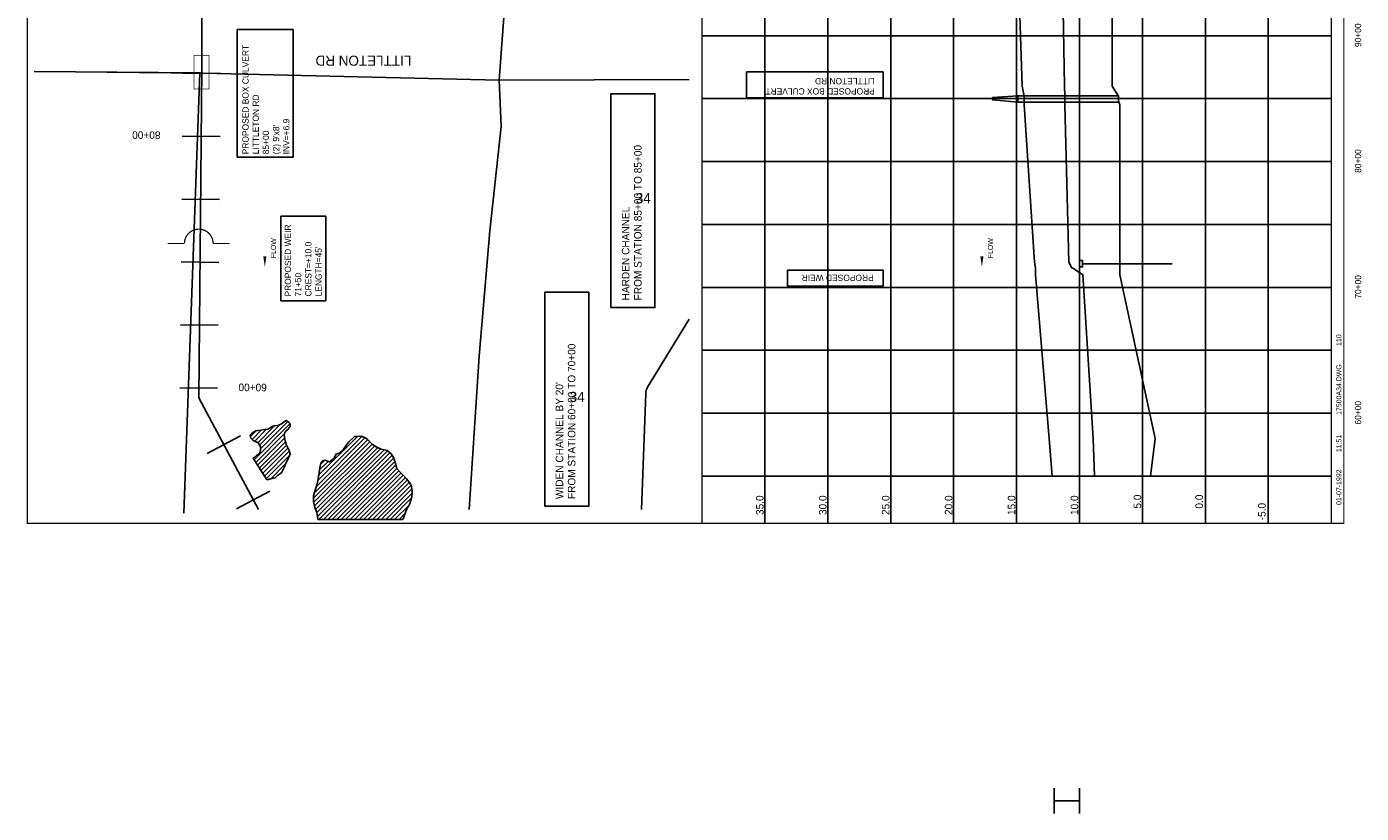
# Model space of a CAD drawing. Extents: x 202077 to 212794, y 853945 to 872255.
# Tile 1 of 3: x 202077 to 212681, y 853945 to 860197. Entities that reach past the tile are written whole.
import ezdxf
from ezdxf.enums import TextEntityAlignment as Align

# ---------------------------------------------------------------- set-up
doc = ezdxf.new("R2010")
doc.units = 0
doc.header["$LTSCALE"] = 800
doc.linetypes.add('DASHED', pattern=[0])
doc.linetypes.add('STREAM', pattern=[0])
doc.layers.get('0').update_dxf_attribs({"linetype": 'CONTINUOUS'})
for name, color, linetype in [('BORDER', 1, 'CONTINUOUS'), ('GRID', 2, 'CONTINUOUS'), ('MAJROADS', 9, 'CONTINUOUS'), ('PROPOSED', 7, 'CONTINUOUS'), ('STATIONS', 7, 'CONTINUOUS'), ('TEXT', 7, 'CONTINUOUS'), ('TRUNKS', 5, 'STREAM'), ('WETDBA', 12, 'CONTINUOUS'), ('WETFILL', 8, 'CONTINUOUS'), ('WSHEDS', 3, 'CONTINUOUS')]:
    doc.layers.add(name, color=color, linetype=linetype)

# ---------------------------------------------------------------- blocks, each defined once
blk = doc.blocks.new('LOGON')
at = {"color": 0}
blk.add_attdef('DATE', text='', height=1, dxfattribs=at).set_placement((-1.87, 1.76), align=Align.RIGHT)
for tag, p in [('TIME', (1.56, 1.76)), ('DRAWING', (8.97, 1.76)), ('OPERATOR', (22.66, 1.76))]:
    blk.add_attdef(tag, p, '', height=1, dxfattribs=at)
blk = doc.blocks.new('FLARROW')
at = {"color": 0}
blk.add_lwpolyline([(-0.28, 0.019, 0, 0.05, 0), (-0.112, 0.019, 0, 0, -0.087559), (-0.012, 0.001, 0, 0, 0.245722), (0.075, 0.013, 0, 0, -0.309425), (0.212, 0.015, 0, 0, 0), (0.278, 0.013, 0, 0, 0)], format="xyseb", dxfattribs=at)
blk.add_text('FLOW', height=0.08, dxfattribs=at).set_placement((0.015, -0.157), align=Align.CENTER)
blk = doc.blocks.new('PROFWEIR')
at = {"color": 0}
blk.add_lwpolyline([(0, 25), (0, 50), (25, 50), (25, 0), (0, 0)], close=True, dxfattribs=at)
blk.add_lwpolyline([(25, 25), (735, 25)], dxfattribs=at)
blk = doc.blocks.new('WEIR')
at = {"color": 0, "const_width": 30}
blk.add_lwpolyline([(-18, 761), (-18, 358, -1), (-18, -332), (-18, -734)], format="xyb", dxfattribs=at)
blk = doc.blocks.new('BOX')
at = {"color": 0, "const_width": 20}
blk.add_lwpolyline([(-377, -171), (433, -171), (433, 189), (-377, 189)], close=True, dxfattribs=at)
blk = doc.blocks.new('*X')
at = {"color": 0}
for p, q in [((203855, 856939), (203901, 856985)), ((203868, 856916), (203943, 856992)), ((203884, 856756), (204169, 857040)), ((203889, 856902), (203984, 856998)), ((203913, 856890), (204050, 857027)), ((203928, 856870), (204094, 857037)), ((203936, 856843), (204152, 857059)), ((203898, 856734), (204126, 856963)), ((203912, 856713), (204128, 856929)), ((203926, 856691), (204134, 856899)), ((204357, 856451), (204804, 856898)), ((204357, 856416), (204822, 856880)), ((204364, 856493), (204787, 856916)), ((204379, 856543), (204767, 856931)), ((204389, 856589), (204740, 856940)), ((204396, 856632), (204706, 856941)), ((203939, 856669), (204142, 856872)), ((203953, 856648), (204154, 856849)), ((203967, 856626), (204165, 856825)), ((203980, 856604), (204166, 856790)), ((204365, 856388), (204843, 856866)), ((204373, 856361), (204866, 856854)), ((204383, 856335), (204889, 856842)), ((204388, 856305), (204917, 856834)), ((204399, 856281), (204944, 856826)), ((204435, 856281), (204963, 856810)), ((204470, 856281), (204980, 856791)), ((204016, 856604), (204134, 856723)), ((204403, 856674), (204472, 856742)), ((204411, 856717), (204445, 856751)), ((204505, 856281), (204993, 856769)), ((204541, 856281), (205002, 856742)), ((204576, 856281), (205010, 856715)), ((204611, 856281), (205017, 856687)), ((204647, 856281), (205033, 856668)), ((204087, 856640), (204105, 856658)), ((204682, 856281), (205051, 856650)), ((204718, 856281), (205069, 856632)), ((204753, 856281), (205086, 856614)), ((204788, 856281), (205102, 856595)), ((204824, 856281), (205119, 856576)), ((204859, 856281), (205131, 856553)), ((204894, 856281), (205137, 856524)), ((204930, 856281), (205139, 856490)), ((204965, 856281), (205136, 856452)), ((205001, 856281), (205121, 856401)), ((205036, 856281), (205085, 856330))]:
    blk.add_line(p, q, dxfattribs=at)

msp = doc.modelspace()

# ---------------------------------------------------------------- linework, layer by layer
at = {"layer": 'BORDER', "color": 0, "const_width": 10}
msp.add_lwpolyline([(212542, 856250), (212542, 872250), (202082, 872250), (202082, 856250)], close=True, dxfattribs=at)
for points in [[(207442, 856250), (207442, 872250)], [(212442, 856250), (212442, 872250)]]:
    msp.add_lwpolyline(points, dxfattribs=at)
at = {"layer": 'GRID', "color": 0}
for points in [[(207942, 856250), (207942, 872250)], [(208442, 856250), (208442, 872250)], [(208942, 856250), (208942, 872250)], [(209442, 856250), (209442, 872250)], [(209942, 856250), (209942, 872250)], [(210442, 856250), (210442, 872250)], [(210942, 856250), (210942, 872250)], [(211442, 856250), (211442, 872250)], [(211942, 856250), (211942, 872250)], [(212442, 860125), (207442, 860125)], [(212442, 859625), (207442, 859625)], [(212442, 859125), (207442, 859125)], [(212442, 858625), (207442, 858625)], [(212442, 858125), (207442, 858125)], [(212442, 857625), (207442, 857625)], [(212442, 857125), (207442, 857125)], [(212442, 856625), (207442, 856625)]]:
    msp.add_lwpolyline(points, dxfattribs=at)
at = {"layer": 'MAJROADS', "color": 0}
for points in [[(205386, 865164), (205747, 864181), (205780, 864022), (205829, 863954), (205837, 863828), (205877, 863602), (205983, 863165), (206023, 862922), (206029, 862687), (206053, 862495), (206024, 861984), (206022, 861632), (205897, 860669), (205832, 859773), (205846, 859404), (205756, 858575), (205673, 857579), (205592, 856359)], [(207342, 859776), (205832, 859773), (203476, 859827), (202210, 859840)]]:
    msp.add_lwpolyline(points, dxfattribs=at)
at = {"layer": 'PROPOSED', "color": 0}
for p, q in [((203750, 859161), (203750, 860175)), ((203750, 860175), (204195, 860175)), ((204195, 860175), (204195, 859161)), ((207796, 859631), (207796, 859839)), ((207796, 859839), (208881, 859839)), ((208881, 859631), (208881, 859839)), ((208881, 859631), (207796, 859631)), ((204195, 859161), (203750, 859161)), ((204096, 858018), (204096, 858692)), ((204096, 858692), (204455, 858692)), ((204455, 858692), (204455, 858018)), ((208121, 858136), (208121, 858261)), ((208121, 858261), (208881, 858261)), ((208881, 858136), (208881, 858261)), ((208881, 858136), (208121, 858136)), ((204455, 858018), (204096, 858018)), ((210242, 853945), (210242, 854145)), ((210442, 853945), (210442, 854145)), ((210242, 854045), (210442, 854045))]:
    msp.add_line(p, q, dxfattribs=at)
at = {"layer": 'PROPOSED', "color": 0, "linetype": 'DASHED'}
for points in [[(210762, 858325), (210762, 859575), (210752, 859605), (210752, 859645), (210702, 859725), (210702, 860925), (210682, 860991), (210682, 861018), (210542, 861075), (210542, 862025), (210492, 862060), (210492, 862089), (210492, 862125), (210492, 862220)], [(211005, 856625), (211042, 856925), (210762, 858225)]]:
    msp.add_lwpolyline(points, dxfattribs=at)
at = {"layer": 'PROPOSED', "color": 0}
for points in [[(210225, 856625), (210202, 856925), (210092, 858225), (210092, 858275), (210092, 858280), (210085, 858325), (210002, 859575), (210003, 859605), (210002, 859645), (209986, 859725), (209948, 860925)], [(210562, 856625), (210551, 856925), (210469, 858225), (210394, 858275), (210380, 858280), (210357, 858325), (210325, 859575), (210325, 859605), (210325, 859645), (210323, 859725), (210301, 860925)], [(209951, 859598), (209751, 859615), (209751, 859633), (209951, 859648)], [(210762, 858325), (210762, 858225)]]:
    msp.add_lwpolyline(points, dxfattribs=at)
for points in [[(206719, 857964), (206719, 859664), (207069, 859664), (207069, 857964)], [(210751, 859598), (209951, 859598), (209951, 859648), (210751, 859648)], [(206193, 856386), (206193, 858086), (206543, 858086), (206543, 856386)]]:
    msp.add_lwpolyline(points, close=True, dxfattribs=at)
at = {"layer": 'STATIONS', "color": 0}
for p, q in [((203319, 859827), (203619, 859824)), ((203314, 859327), (203614, 859324)), ((203309, 858827), (203609, 858824)), ((203304, 858327), (203604, 858324)), ((203299, 857827), (203599, 857824)), ((203294, 857327), (203594, 857324)), ((203510, 856805), (203775, 856946)), ((203745, 856364), (204010, 856505))]:
    msp.add_line(p, q, dxfattribs=at)
at = {"layer": 'TRUNKS', "color": 0}
msp.add_lwpolyline([(203918, 856359), (203444, 857248), (203470, 859864), (203467, 862504), (203485, 865569)], dxfattribs=at)
at = {"layer": 'WETDBA', "color": 0}
msp.add_lwpolyline([(203985, 856596), (203877, 856768), (203891, 856777), (203907, 856791), (203924, 856802), (203932, 856818), (203936, 856838), (203935, 856860), (203916, 856889), (203877, 856907), (203857, 856927), (203853, 856949), (203872, 856968), (203898, 856985), (203939, 856991), (203967, 856995), (203993, 856999), (204012, 857010), (204029, 857020), (204052, 857028), (204067, 857026), (204102, 857040), (204125, 857060), (204138, 857068), (204162, 857052), (204172, 857035), (204172, 857020), (204156, 856998), (204139, 856985), (204128, 856971), (204124, 856951), (204132, 856906), (204142, 856872), (204164, 856828), (204172, 856802), (204151, 856758), (204135, 856724), (204122, 856695), (204102, 856651), (204071, 856629), (204052, 856612), (204036, 856610)], close=True, dxfattribs=at)
for points in [[(204391, 856281), (204391, 856286), (204389, 856304), (204383, 856335), (204367, 856376), (204362, 856399), (204356, 856422), (204357, 856469), (204369, 856514), (204385, 856562), (204392, 856603), (204400, 856655), (204409, 856707), (204414, 856727), (204430, 856747), (204448, 856752), (204467, 856744), (204483, 856739), (204491, 856744), (204520, 856768), (204525, 856782), (204535, 856799), (204560, 856808), (204574, 856817), (204595, 856839), (204608, 856857), (204636, 856897), (204675, 856933), (204681, 856939), (204692, 856940), (204735, 856942), (204769, 856930), (204789, 856914), (204825, 856876), (204855, 856859), (204895, 856839), (204941, 856829), (204972, 856802), (204992, 856773), (205007, 856725), (205018, 856685), (205042, 856658), (205061, 856641), (205094, 856604), (205119, 856575), (205136, 856546), (205139, 856500), (205138, 856459), (205120, 856399), (205099, 856364), (205079, 856316), (205065, 856281)], [(204391, 856281), (205065, 856281)]]:
    msp.add_lwpolyline(points, dxfattribs=at)
at = {"layer": 'WSHEDS', "color": 0}
msp.add_lwpolyline([(202138, 859842), (203454, 859831), (203325, 856330)], dxfattribs=at)
msp.add_lwpolyline([(207342, 857873), (207011, 857331, 0.128358), (206996, 857283), (206962, 856359, -0.473452)], format="xyb", dxfattribs=at)

# ---------------------------------------------------------------- block references
at = {"layer": 'PROPOSED', "color": 0, "xscale": 0.33, "yscale": 0.33, "zscale": 0.33, "rotation": 90}
for name, p in [('BOX', (203469, 859826)), ('WEIR', (203449, 858480))]:
    msp.add_blockref(name, p, dxfattribs=at)
at = {"layer": 'PROPOSED', "color": 0}
msp.add_blockref('PROFWEIR', (210442, 858288), dxfattribs=at)
at = {"layer": 'TEXT', "color": 0, "xscale": 40, "yscale": 40, "zscale": 40, "rotation": 90}
msp.add_blockref('LOGON', (212593, 856753), dxfattribs=at).add_auto_attribs({'DATE': '01-07-1992', 'TIME': '11:51', 'OPERATOR': '110', 'DRAWING': '17500A34.DWG'})
at = {"layer": 'TRUNKS', "color": 0, "xscale": 500, "yscale": 500, "zscale": 500, "rotation": 90}
for p in [(203979, 858429), (209676, 858429)]:
    msp.add_blockref('FLARROW', p, dxfattribs=at)
at = {"layer": 'WETFILL', "color": 0}
msp.add_blockref('*X', (0, 0), dxfattribs=at)
msp.add_blockref('*X', (0, 0), dxfattribs=at)

# ---------------------------------------------------------------- texts
at = {"layer": 'MAJROADS', "color": 0}
msp.add_text('LITTLETON RD', height=80, rotation=180, dxfattribs=at).set_placement((205133, 859967))
at = {"layer": 'PROPOSED', "color": 0}
for s, height, rotation, p in [('PROPOSED BOX CULVERT', 50, 90, (203841, 859183)), ('LITTLETON RD', 50, 180, (208816, 859789)), ('LITTLETON RD', 50, 90, (203922, 859183)), ('PROPOSED BOX CULVERT', 50, 180, (208816, 859708)), ('INV=+6.9', 50, 90, (204165, 859183)), ('85+00', 50, 90, (204003, 859183)), ("(2) 9'x8'", 50, 90, (204084, 859183)), ('FROM STATION 85+00 TO 85+00', 60, 90, (206963, 858022)), ('HARDEN CHANNEL', 60, 90, (206866, 858022)), ('PROPOSED WEIR', 50, 90, (204178, 858053)), ('CREST=+10.0', 50, 90, (204340, 858053)), ("LENGTH=45'", 50, 90, (204421, 858053)), ('71+50', 50, 90, (204259, 858053)), ('PROPOSED WEIR', 50, 180, (208807, 858226)), ('FROM STATION 60+00 TO 70+00', 60, 90, (206437, 856443)), ("WIDEN CHANNEL BY 20'", 60, 90, (206340, 856443))]:
    msp.add_text(s, height=height, rotation=rotation, dxfattribs=at).set_placement(p)
at = {"layer": 'STATIONS', "color": 0}
for s, p in [('80+00', (203028, 859365)), ('60+00', (203873, 857360))]:
    msp.add_text(s, height=60, rotation=179.4304, dxfattribs=at).set_placement(p, align=Align.CENTER)
at = {"layer": 'TEXT', "color": 0}
for s, p in [('90+00', (212680, 860129)), ('80+00', (212680, 859129)), ('70+00', (212680, 858129)), ('60+00', (212680, 857129))]:
    msp.add_text(s, height=50, rotation=90, dxfattribs=at).set_placement(p, align=Align.CENTER)
for p in [(206977, 858794), (206451, 857215)]:
    msp.add_text('34', height=80, dxfattribs=at).set_placement(p, align=Align.CENTER)
for s, p in [('35.0', (207932, 856316)), ('30.0', (208432, 856316)), ('25.0', (208932, 856316)), ('20.0', (209432, 856316)), ('15.0', (209932, 856316)), ('10.0', (210432, 856316)), ('5.0', (210932, 856367)), ('0.0', (211423, 856367)), ('-5.0', (211921, 856274))]:
    msp.add_text(s, height=60, rotation=90, dxfattribs=at).set_placement(p)

doc.saveas('drawing.dxf')
